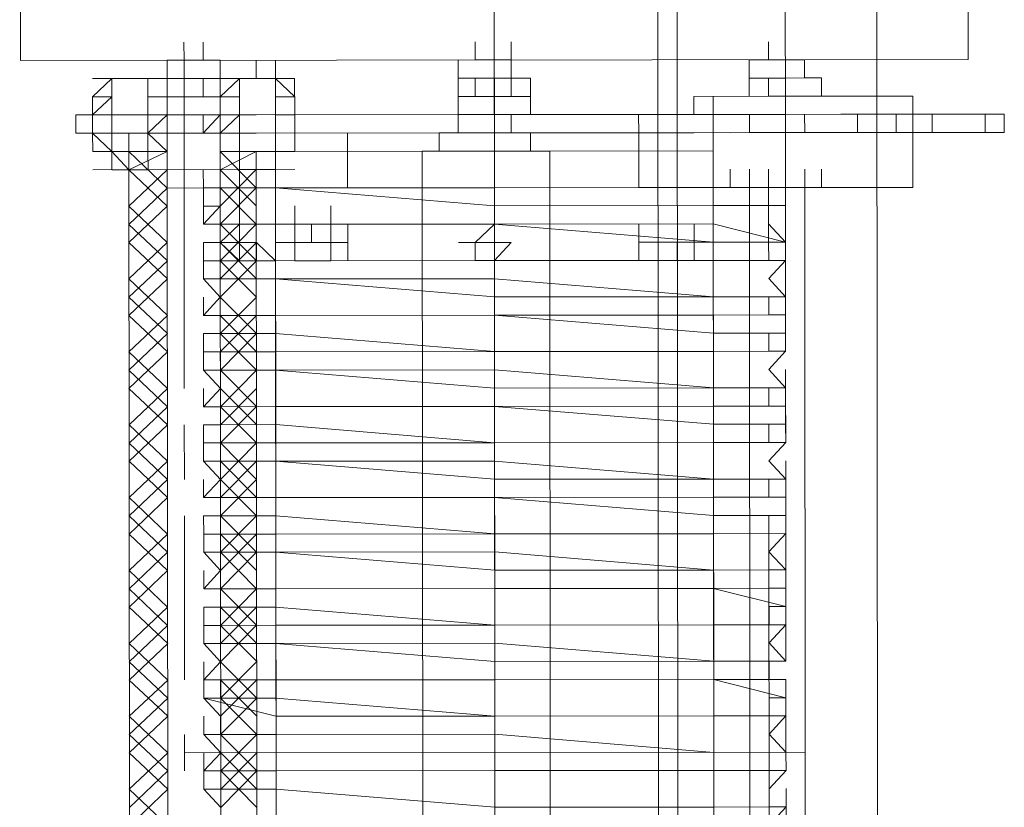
# Model space of a CAD drawing. Header units: inches. Extents: x -5850 to 5646, y 8947 to 13007.
# Tile 210 of 256: x -4228 to -4206, y 11317 to 11335. Entities that reach past the tile are written whole.
import ezdxf

# ---------------------------------------------------------------- set-up
doc = ezdxf.new("R2010")
doc.units = ezdxf.units.IN
doc.header["$MEASUREMENT"] = 0
doc.layers.add('at_Entity', color=7, linetype='Continuous')
doc.layers.add('at_Rect', color=7, linetype='Continuous')

msp = doc.modelspace()

# ---------------------------------------------------------------- linework, layer by layer
at = {"layer": 'at_Entity', "color": 7, "lineweight": 20}
for p, q in [((-4212.949, 10500.153), (-4213.751, 11398.174)), ((-4212.557, 10560.981), (-4213.305, 11398.174)), ((-4208.676, 11398.178), (-4207.875, 10500.158)), ((-4207.875, 10500.158), (-4208.676, 11398.178)), ((-4217.932, 11333.969), (-4217.932, 11334.387)), ((-4217.486, 11333.969), (-4217.486, 11334.387)), ((-4217.486, 11333.969), (-4217.486, 11334.387)), ((-4217.095, 11333.969), (-4217.096, 11334.388)), ((-4217.095, 11333.969), (-4217.096, 11334.388)), ((-4211.128, 11333.975), (-4211.129, 11334.393)), ((-4224.679, 11333.963), (-4225.069, 11333.962)), ((-4225.069, 11333.962), (-4223.843, 11333.963)), ((-4225.069, 11333.115), (-4225.069, 11333.962)), ((-4224.233, 11333.963), (-4224.679, 11333.963)), ((-4223.843, 11333.963), (-4223.842, 11333.54)), ((-4218.322, 11333.968), (-4217.486, 11333.969)), ((-4218.321, 11333.121), (-4218.322, 11333.968)), ((-4217.486, 11333.969), (-4217.932, 11333.969)), ((-4217.095, 11333.969), (-4217.486, 11333.969)), ((-4217.095, 11333.969), (-4217.486, 11333.969)), ((-4217.095, 11333.546), (-4217.095, 11333.969)), ((-4217.095, 11333.969), (-4217.095, 11333.546)), ((-4211.575, 11333.974), (-4211.128, 11333.975)), ((-4211.574, 11333.551), (-4211.575, 11333.974)), ((-4210.738, 11333.975), (-4211.128, 11333.975)), ((-4211.128, 11333.975), (-4210.292, 11333.975)), ((-4210.292, 11333.975), (-4210.292, 11333.552)), ((-4226.352, 11333.537), (-4226.797, 11333.113)), ((-4225.961, 11333.538), (-4226.352, 11333.537)), ((-4226.352, 11333.537), (-4225.961, 11333.538)), ((-4226.351, 11333.114), (-4226.352, 11333.537)), ((-4225.961, 11333.538), (-4225.069, 11333.538)), ((-4225.961, 11333.538), (-4225.515, 11333.538)), ((-4225.515, 11333.538), (-4225.515, 11333.114)), ((-4225.069, 11333.538), (-4223.842, 11333.54)), ((-4225.069, 11333.538), (-4225.069, 11333.115)), ((-4224.233, 11333.539), (-4224.232, 11333.115)), ((-4223.842, 11333.116), (-4223.842, 11333.54)), ((-4223.842, 11333.54), (-4223.006, 11333.54)), ((-4223.842, 11333.54), (-4223.842, 11333.116)), ((-4223.842, 11333.116), (-4223.842, 11333.54)), ((-4223.396, 11333.116), (-4223.396, 11333.54)), ((-4223.396, 11333.54), (-4223.006, 11333.54)), ((-4223.006, 11333.54), (-4222.114, 11333.541)), ((-4223.006, 11333.54), (-4222.56, 11333.541)), ((-4222.56, 11333.541), (-4222.559, 11333.117)), ((-4222.114, 11333.541), (-4222.113, 11332.699)), ((-4217.095, 11333.546), (-4218.322, 11333.544)), ((-4218.321, 11333.121), (-4218.322, 11333.544)), ((-4217.931, 11333.545), (-4217.931, 11333.121)), ((-4217.485, 11333.545), (-4217.485, 11333.121)), ((-4217.095, 11333.546), (-4217.094, 11333.122)), ((-4217.095, 11333.546), (-4216.649, 11333.546)), ((-4216.649, 11333.546), (-4216.648, 11333.122)), ((-4211.574, 11333.551), (-4211.574, 11333.127)), ((-4211.574, 11333.551), (-4211.128, 11333.551)), ((-4211.128, 11333.127), (-4211.128, 11333.551)), ((-4211.128, 11333.551), (-4210.738, 11333.551)), ((-4210.738, 11333.551), (-4211.128, 11333.551)), ((-4211.128, 11333.551), (-4211.128, 11333.127)), ((-4209.901, 11333.552), (-4210.738, 11333.551)), ((-4210.292, 11333.552), (-4209.901, 11333.552)), ((-4209.901, 11333.552), (-4209.901, 11333.128)), ((-4226.797, 11332.695), (-4226.351, 11333.114)), ((-4226.797, 11333.113), (-4226.797, 11332.271)), ((-4226.351, 11332.695), (-4226.351, 11333.114)), ((-4225.515, 11333.114), (-4225.069, 11333.115)), ((-4225.515, 11333.114), (-4225.069, 11333.115)), ((-4225.515, 11333.114), (-4225.514, 11332.696)), ((-4225.514, 11332.696), (-4225.515, 11333.114)), ((-4225.069, 11333.115), (-4223.842, 11333.116)), ((-4223.842, 11333.116), (-4223.396, 11333.116)), ((-4223.842, 11333.116), (-4223.842, 11332.698)), ((-4222.559, 11333.117), (-4222.113, 11333.117)), ((-4222.557, 11330.161), (-4222.559, 11333.117)), ((-4222.559, 11332.699), (-4222.559, 11333.117)), ((-4222.113, 11333.117), (-4222.112, 11332.275)), ((-4216.648, 11333.122), (-4218.321, 11333.121)), ((-4218.321, 11333.121), (-4218.321, 11332.702)), ((-4216.648, 11333.122), (-4216.648, 11332.704)), ((-4216.648, 11333.122), (-4216.648, 11332.704)), ((-4211.128, 11333.127), (-4212.856, 11333.126)), ((-4212.856, 11333.126), (-4212.856, 11332.707)), ((-4212.856, 11332.707), (-4212.856, 11333.126)), ((-4212.408, 11330.17), (-4212.41, 11333.126)), ((-4209.901, 11333.128), (-4211.128, 11333.127)), ((-4210.737, 11333.127), (-4211.128, 11333.127)), ((-4209.901, 11333.128), (-4210.737, 11333.127)), ((-4210.737, 11332.709), (-4210.737, 11333.127)), ((-4207.782, 11333.13), (-4209.901, 11333.128)), ((-4207.781, 11332.712), (-4207.782, 11333.13)), ((-4207.781, 11332.712), (-4207.782, 11333.13)), ((-4226.797, 11332.695), (-4227.187, 11332.695)), ((-4227.187, 11332.695), (-4227.187, 11332.271)), ((-4226.797, 11332.271), (-4226.797, 11332.695)), ((-4226.351, 11332.695), (-4226.797, 11332.695)), ((-4226.797, 11332.695), (-4226.797, 11332.271)), ((-4225.514, 11332.696), (-4226.351, 11332.695)), ((-4226.35, 11331.848), (-4226.351, 11332.695)), ((-4226.351, 11332.695), (-4226.35, 11331.848)), ((-4226.351, 11332.695), (-4226.351, 11332.271)), ((-4225.514, 11332.696), (-4223.842, 11332.698)), ((-4225.068, 11332.696), (-4225.514, 11332.696)), ((-4225.068, 11332.273), (-4225.068, 11332.696)), ((-4225.068, 11332.696), (-4225.068, 11332.273)), ((-4225.068, 11332.273), (-4225.068, 11332.696)), ((-4223.842, 11332.698), (-4224.232, 11332.697)), ((-4224.232, 11332.697), (-4224.232, 11332.273)), ((-4224.232, 11332.697), (-4224.232, 11332.273)), ((-4224.232, 11332.273), (-4224.232, 11332.697)), ((-4223.841, 11332.274), (-4223.842, 11332.698)), ((-4223.841, 11332.274), (-4223.842, 11332.698)), ((-4223.395, 11332.698), (-4223.842, 11332.698)), ((-4223.005, 11332.698), (-4223.395, 11332.698)), ((-4218.321, 11332.702), (-4223.005, 11332.698)), ((-4222.113, 11332.699), (-4222.559, 11332.699)), ((-4222.559, 11332.699), (-4222.558, 11331.851)), ((-4222.112, 11332.275), (-4222.113, 11332.699)), ((-4222.113, 11332.699), (-4222.112, 11332.275)), ((-4222.113, 11332.699), (-4222.112, 11332.275)), ((-4217.094, 11332.704), (-4218.321, 11332.702)), ((-4217.931, 11332.703), (-4218.321, 11332.702)), ((-4218.321, 11332.279), (-4218.321, 11332.702)), ((-4218.321, 11332.279), (-4218.321, 11332.702)), ((-4217.931, 11332.703), (-4217.094, 11332.704)), ((-4217.094, 11332.28), (-4217.094, 11332.704)), ((-4217.094, 11332.28), (-4217.094, 11332.704)), ((-4216.648, 11332.704), (-4217.094, 11332.704)), ((-4212.856, 11332.707), (-4216.648, 11332.704)), ((-4214.138, 11332.282), (-4214.139, 11332.706)), ((-4214.138, 11332.282), (-4214.139, 11332.706)), ((-4211.573, 11332.708), (-4212.856, 11332.707)), ((-4211.573, 11332.708), (-4210.737, 11332.709)), ((-4211.573, 11332.285), (-4211.573, 11332.708)), ((-4209.064, 11332.711), (-4210.737, 11332.709)), ((-4210.737, 11332.709), (-4209.454, 11332.71)), ((-4210.29, 11332.286), (-4210.291, 11332.71)), ((-4209.064, 11332.711), (-4209.454, 11332.71)), ((-4208.618, 11332.711), (-4209.064, 11332.711)), ((-4209.064, 11332.287), (-4209.064, 11332.711)), ((-4208.618, 11332.711), (-4208.172, 11332.712)), ((-4208.172, 11332.712), (-4208.171, 11332.288)), ((-4207.781, 11332.712), (-4208.172, 11332.712)), ((-4206.499, 11332.713), (-4207.781, 11332.712)), ((-4207.781, 11332.288), (-4207.781, 11332.712)), ((-4207.335, 11332.288), (-4207.335, 11332.712)), ((-4205.662, 11332.714), (-4206.499, 11332.713)), ((-4206.108, 11332.29), (-4206.109, 11332.713)), ((-4205.662, 11332.29), (-4205.662, 11332.714)), ((-4226.797, 11332.271), (-4227.187, 11332.271)), ((-4226.351, 11332.271), (-4226.797, 11332.271)), ((-4226.797, 11332.271), (-4226.796, 11331.847)), ((-4226.351, 11332.271), (-4226.797, 11332.271)), ((-4225.514, 11332.272), (-4226.351, 11332.271)), ((-4226.35, 11331.848), (-4226.351, 11332.271)), ((-4226.35, 11331.848), (-4226.351, 11332.271)), ((-4225.96, 11331.848), (-4225.96, 11332.272)), ((-4225.068, 11332.273), (-4225.514, 11332.272)), ((-4225.068, 11332.273), (-4225.514, 11332.272)), ((-4225.514, 11332.272), (-4225.068, 11332.273)), ((-4225.514, 11331.848), (-4225.514, 11332.272)), ((-4225.514, 11331.848), (-4225.514, 11332.272)), ((-4225.514, 11331.848), (-4225.514, 11332.272)), ((-4225.068, 11332.273), (-4224.232, 11332.273)), ((-4225.068, 11332.273), (-4225.067, 11331.001)), ((-4225.068, 11332.273), (-4225.068, 11331.849)), ((-4224.232, 11332.273), (-4223.841, 11332.274)), ((-4223.395, 11332.274), (-4223.841, 11332.274)), ((-4223.841, 11331.85), (-4223.841, 11332.274)), ((-4223.395, 11332.274), (-4223.841, 11332.274)), ((-4223.841, 11332.274), (-4223.84, 11331.002)), ((-4223.841, 11331.85), (-4223.841, 11332.274)), ((-4223.841, 11331.85), (-4223.841, 11332.274)), ((-4223.395, 11331.85), (-4223.395, 11332.274)), ((-4223.005, 11332.274), (-4223.395, 11332.274)), ((-4217.93, 11332.279), (-4223.005, 11332.274)), ((-4222.558, 11331.851), (-4222.559, 11332.275)), ((-4222.112, 11332.275), (-4222.112, 11331.851)), ((-4222.112, 11332.275), (-4222.112, 11331.851)), ((-4222.112, 11331.851), (-4222.112, 11332.275)), ((-4220.886, 11332.276), (-4218.321, 11332.279)), ((-4218.767, 11332.278), (-4220.886, 11332.276)), ((-4220.886, 11332.276), (-4220.885, 11331.005)), ((-4218.767, 11332.278), (-4216.648, 11332.28)), ((-4218.767, 11332.278), (-4218.766, 11331.854)), ((-4217.094, 11332.28), (-4217.93, 11332.279)), ((-4212.856, 11332.284), (-4217.094, 11332.28)), ((-4214.138, 11332.282), (-4217.094, 11332.28)), ((-4216.648, 11332.28), (-4217.094, 11332.28)), ((-4216.648, 11332.28), (-4214.138, 11332.282)), ((-4216.647, 11331.856), (-4216.648, 11332.28)), ((-4207.781, 11332.288), (-4214.138, 11332.282)), ((-4214.138, 11332.282), (-4212.856, 11332.284)), ((-4214.137, 11331.011), (-4214.138, 11332.282)), ((-4207.781, 11332.288), (-4212.856, 11332.284)), ((-4211.573, 11332.285), (-4212.856, 11332.284)), ((-4212.019, 11332.284), (-4209.9, 11332.286)), ((-4212.019, 11332.284), (-4209.9, 11332.286)), ((-4211.573, 11332.285), (-4210.737, 11332.285)), ((-4209.454, 11332.287), (-4210.737, 11332.285)), ((-4210.737, 11332.285), (-4209.064, 11332.287)), ((-4209.064, 11332.287), (-4209.454, 11332.287)), ((-4208.618, 11332.287), (-4209.064, 11332.287)), ((-4208.171, 11332.288), (-4208.618, 11332.287)), ((-4207.781, 11332.288), (-4208.171, 11332.288)), ((-4206.499, 11332.289), (-4207.781, 11332.288)), ((-4207.78, 11331.017), (-4207.781, 11332.288)), ((-4205.662, 11332.29), (-4206.499, 11332.289)), ((-4226.796, 11331.847), (-4226.35, 11331.848)), ((-4225.96, 11331.848), (-4226.35, 11331.848)), ((-4226.35, 11331.424), (-4226.35, 11331.848)), ((-4225.068, 11331.849), (-4225.96, 11331.848)), ((-4225.935, 11303.972), (-4225.96, 11331.848)), ((-4225.067, 11331.001), (-4225.068, 11331.849)), ((-4225.067, 11331.001), (-4225.068, 11331.849)), ((-4223.841, 11331.85), (-4223.84, 11331.002)), ((-4223.841, 11331.85), (-4223.395, 11331.85)), ((-4223.841, 11331.85), (-4223.84, 11331.002)), ((-4223.395, 11331.85), (-4223.004, 11331.851)), ((-4222.558, 11331.851), (-4223.004, 11331.851)), ((-4222.979, 11303.974), (-4223.004, 11331.851)), ((-4222.558, 11331.851), (-4217.484, 11331.856)), ((-4222.112, 11331.851), (-4222.558, 11331.851)), ((-4222.558, 11331.851), (-4222.558, 11331.427)), ((-4222.533, 11303.975), (-4222.558, 11331.851)), ((-4222.557, 11331.003), (-4222.558, 11331.851)), ((-4219.132, 11303.978), (-4219.157, 11331.854)), ((-4219.157, 11331.854), (-4218.766, 11331.854)), ((-4218.766, 11331.854), (-4218.32, 11331.855)), ((-4218.32, 11331.855), (-4216.647, 11331.856)), ((-4217.484, 11331.856), (-4217.093, 11331.856)), ((-4212.409, 11331.86), (-4217.093, 11331.856)), ((-4216.647, 11331.856), (-4216.201, 11331.857)), ((-4216.201, 11331.857), (-4216.176, 11303.98)), ((-4212.409, 11331.86), (-4212.408, 11331.013)), ((-4212.384, 11303.984), (-4212.409, 11331.86)), ((-4225.959, 11331.424), (-4226.35, 11331.424)), ((-4225.067, 11331.001), (-4225.067, 11331.425)), ((-4225.067, 11331.001), (-4225.067, 11331.425)), ((-4225.067, 11331.001), (-4225.067, 11331.425)), ((-4225.067, 11331.001), (-4225.067, 11331.425)), ((-4225.067, 11331.001), (-4225.067, 11331.425)), ((-4225.067, 11331.001), (-4225.067, 11331.425)), ((-4224.23, 11331.002), (-4224.231, 11331.426)), ((-4224.23, 11331.002), (-4224.231, 11331.426)), ((-4223.84, 11331.002), (-4223.84, 11331.426)), ((-4223.84, 11331.002), (-4223.84, 11331.426)), ((-4223.84, 11331.002), (-4223.84, 11331.426)), ((-4223.84, 11331.002), (-4223.84, 11331.426)), ((-4223.84, 11331.002), (-4223.84, 11331.426)), ((-4223.84, 11331.002), (-4223.84, 11331.426)), ((-4223.394, 11331.003), (-4223.394, 11331.427)), ((-4223.394, 11331.003), (-4223.394, 11331.427)), ((-4223.394, 11331.003), (-4223.394, 11331.427)), ((-4222.558, 11331.427), (-4223.004, 11331.427)), ((-4223.004, 11331.003), (-4223.004, 11331.427)), ((-4223.004, 11331.003), (-4223.004, 11331.427)), ((-4223.004, 11331.003), (-4223.004, 11331.427)), ((-4222.557, 11331.003), (-4222.558, 11331.427)), ((-4214.137, 11331.011), (-4214.137, 11331.435)), ((-4214.137, 11331.011), (-4214.137, 11331.435)), ((-4212.408, 11331.013), (-4212.409, 11331.436)), ((-4212.018, 11331.013), (-4212.018, 11331.437)), ((-4211.572, 11331.013), (-4211.572, 11331.437)), ((-4211.572, 11331.013), (-4211.572, 11331.437)), ((-4210.289, 11331.014), (-4210.29, 11331.438)), ((-4210.289, 11331.014), (-4210.29, 11331.438)), ((-4209.899, 11331.015), (-4209.899, 11331.439)), ((-4207.78, 11331.017), (-4207.78, 11331.44)), ((-4225.067, 11331.001), (-4223.84, 11331.002)), ((-4223.84, 11331.002), (-4225.067, 11331.001)), ((-4225.044, 11305.238), (-4225.067, 11331.001)), ((-4225.044, 11305.238), (-4225.067, 11331.001)), ((-4223.394, 11331.003), (-4224.23, 11331.002)), ((-4223.394, 11331.003), (-4224.23, 11331.002)), ((-4223.394, 11331.003), (-4224.23, 11331.002)), ((-4224.23, 11331.002), (-4224.23, 11330.584)), ((-4223.84, 11331.002), (-4223.817, 11305.239)), ((-4223.84, 11331.002), (-4223.817, 11305.239)), ((-4223.394, 11331.003), (-4223.393, 11330.161)), ((-4223.393, 11330.161), (-4223.394, 11331.003)), ((-4223.394, 11331.003), (-4223.004, 11331.003)), ((-4223.394, 11331.003), (-4223.004, 11331.003)), ((-4223.394, 11331.003), (-4223.004, 11331.003)), ((-4223.004, 11331.003), (-4222.557, 11331.003)), ((-4222.557, 11331.003), (-4223.004, 11331.003)), ((-4223.004, 11331.003), (-4223.003, 11330.161)), ((-4223.004, 11331.003), (-4223.003, 11330.161)), ((-4222.557, 11331.003), (-4223.004, 11331.003)), ((-4217.483, 11331.008), (-4222.557, 11331.003)), ((-4222.557, 11331.003), (-4217.483, 11330.59)), ((-4222.557, 11331.003), (-4217.483, 11330.59)), ((-4220.885, 11331.005), (-4219.156, 11331.006)), ((-4219.156, 11331.006), (-4220.885, 11331.005)), ((-4212.408, 11331.013), (-4217.483, 11331.008)), ((-4214.137, 11331.011), (-4216.2, 11331.009)), ((-4216.2, 11331.009), (-4214.137, 11331.011)), ((-4207.78, 11331.017), (-4214.137, 11331.011)), ((-4214.137, 11331.011), (-4212.018, 11331.013)), ((-4211.126, 11331.014), (-4212.408, 11331.013)), ((-4212.018, 11331.013), (-4210.735, 11331.014)), ((-4211.572, 11331.013), (-4212.018, 11331.013)), ((-4211.572, 11331.013), (-4212.018, 11331.013)), ((-4211.572, 11331.013), (-4209.899, 11331.015)), ((-4211.572, 11331.013), (-4210.289, 11331.014)), ((-4211.548, 11303.984), (-4211.572, 11331.013)), ((-4211.125, 11330.595), (-4211.126, 11331.014)), ((-4210.735, 11331.014), (-4207.78, 11331.017)), ((-4210.735, 11330.596), (-4210.735, 11331.014)), ((-4209.899, 11331.015), (-4210.289, 11331.014)), ((-4210.289, 11331.014), (-4210.266, 11305.251)), ((-4224.23, 11330.16), (-4224.23, 11330.584)), ((-4224.23, 11330.584), (-4223.84, 11330.584)), ((-4223.84, 11330.584), (-4224.23, 11330.16)), ((-4223.393, 11330.161), (-4223.394, 11330.584)), ((-4223.393, 11330.161), (-4223.394, 11330.584)), ((-4223.393, 11330.161), (-4223.394, 11330.584)), ((-4223.393, 11330.161), (-4223.394, 11330.584)), ((-4223.003, 11330.161), (-4223.003, 11330.585)), ((-4223.003, 11330.161), (-4223.003, 11330.585)), ((-4223.003, 11330.161), (-4223.003, 11330.585)), ((-4223.003, 11330.161), (-4223.003, 11330.585)), ((-4222.111, 11330.162), (-4222.111, 11330.586)), ((-4221.274, 11330.163), (-4221.275, 11330.586)), ((-4217.483, 11330.59), (-4212.408, 11330.594)), ((-4212.408, 11330.594), (-4217.483, 11330.59)), ((-4212.408, 11330.594), (-4210.735, 11330.596)), ((-4210.735, 11330.596), (-4212.408, 11330.594)), ((-4210.735, 11330.596), (-4211.125, 11330.595)), ((-4211.125, 11330.595), (-4210.735, 11330.596)), ((-4211.125, 11330.172), (-4211.125, 11330.595)), ((-4223.393, 11330.161), (-4224.23, 11330.16)), ((-4224.23, 11330.16), (-4223.393, 11330.161)), ((-4224.23, 11330.16), (-4223.839, 11330.16)), ((-4223.839, 11329.736), (-4223.393, 11330.161)), ((-4223.839, 11330.16), (-4223.839, 11329.736)), ((-4223.003, 11330.161), (-4223.393, 11330.161)), ((-4223.393, 11330.161), (-4223.003, 11330.161)), ((-4223.003, 11330.161), (-4222.557, 11330.161)), ((-4222.557, 11330.161), (-4223.003, 11330.161)), ((-4223.003, 11330.161), (-4223.002, 11329.313)), ((-4222.557, 11330.161), (-4217.482, 11330.166)), ((-4222.557, 11330.161), (-4217.482, 11330.166)), ((-4221.274, 11330.163), (-4222.111, 11330.162)), ((-4222.111, 11330.162), (-4221.274, 11330.163)), ((-4222.11, 11329.738), (-4222.111, 11330.162)), ((-4222.111, 11330.162), (-4222.11, 11329.738)), ((-4222.11, 11329.738), (-4222.111, 11330.162)), ((-4222.11, 11329.738), (-4222.111, 11330.162)), ((-4222.11, 11329.738), (-4222.111, 11330.162)), ((-4221.274, 11329.739), (-4221.274, 11330.163)), ((-4221.274, 11330.163), (-4221.273, 11329.315)), ((-4221.274, 11329.739), (-4221.274, 11330.163)), ((-4221.274, 11329.739), (-4221.274, 11330.163)), ((-4221.274, 11329.739), (-4221.274, 11330.163)), ((-4221.274, 11330.163), (-4221.274, 11329.739)), ((-4221.274, 11329.739), (-4221.274, 11330.163)), ((-4220.884, 11330.163), (-4220.883, 11329.315)), ((-4220.884, 11330.163), (-4220.883, 11329.739)), ((-4217.928, 11329.742), (-4217.482, 11330.166)), ((-4212.408, 11330.17), (-4217.482, 11330.166)), ((-4217.482, 11330.166), (-4212.407, 11329.747)), ((-4217.482, 11330.166), (-4217.482, 11329.742)), ((-4214.136, 11329.745), (-4214.136, 11330.169)), ((-4214.136, 11329.745), (-4214.136, 11330.169)), ((-4214.136, 11329.745), (-4214.136, 11330.169)), ((-4214.136, 11329.745), (-4214.136, 11330.169)), ((-4213.69, 11329.746), (-4213.69, 11330.169)), ((-4212.853, 11329.746), (-4212.854, 11330.17)), ((-4212.408, 11330.17), (-4210.734, 11329.748)), ((-4210.734, 11329.748), (-4211.125, 11330.172)), ((-4210.734, 11329.748), (-4210.735, 11330.172)), ((-4224.229, 11329.736), (-4223.393, 11329.737)), ((-4224.229, 11329.736), (-4224.229, 11329.312)), ((-4223.839, 11329.736), (-4224.229, 11329.736)), ((-4223.392, 11329.313), (-4223.839, 11329.736)), ((-4223.002, 11329.737), (-4222.556, 11329.314)), ((-4221.274, 11329.739), (-4222.11, 11329.738)), ((-4222.11, 11329.738), (-4221.72, 11329.738)), ((-4221.72, 11329.738), (-4222.11, 11329.738)), ((-4217.928, 11329.318), (-4217.928, 11329.742)), ((-4217.482, 11329.742), (-4217.091, 11329.742)), ((-4217.091, 11329.742), (-4217.481, 11329.318)), ((-4212.853, 11329.746), (-4214.136, 11329.745)), ((-4212.853, 11329.746), (-4214.136, 11329.745)), ((-4214.136, 11329.321), (-4214.136, 11329.745)), ((-4214.136, 11329.745), (-4214.136, 11329.321)), ((-4214.136, 11329.321), (-4214.136, 11329.745)), ((-4214.136, 11329.745), (-4214.136, 11329.321)), ((-4213.69, 11329.746), (-4213.689, 11329.322)), ((-4213.69, 11329.746), (-4213.689, 11329.322)), ((-4212.853, 11329.746), (-4213.244, 11329.746)), ((-4213.244, 11329.746), (-4213.243, 11329.322)), ((-4212.853, 11329.322), (-4212.853, 11329.746)), ((-4212.853, 11329.322), (-4212.853, 11329.746)), ((-4210.734, 11329.748), (-4212.407, 11329.747)), ((-4211.124, 11329.324), (-4211.125, 11329.748)), ((-4211.125, 11329.748), (-4210.734, 11329.748)), ((-4210.734, 11329.324), (-4210.734, 11329.748)), ((-4222.556, 11329.314), (-4224.229, 11329.312)), ((-4224.229, 11329.312), (-4223.839, 11329.313)), ((-4224.229, 11328.894), (-4224.229, 11329.312)), ((-4223.839, 11329.313), (-4223.838, 11328.894)), ((-4223.002, 11329.313), (-4223.392, 11329.313)), ((-4222.556, 11329.314), (-4217.481, 11329.318)), ((-4222.556, 11329.314), (-4217.481, 11329.318)), ((-4221.273, 11329.315), (-4222.11, 11329.314)), ((-4217.481, 11329.318), (-4217.928, 11329.318)), ((-4217.481, 11329.318), (-4212.407, 11329.323)), ((-4212.407, 11329.323), (-4217.481, 11329.318)), ((-4212.853, 11329.322), (-4214.136, 11329.321)), ((-4212.853, 11329.322), (-4214.136, 11329.321)), ((-4213.243, 11329.322), (-4212.853, 11329.322)), ((-4212.407, 11329.323), (-4210.734, 11329.324)), ((-4210.734, 11329.324), (-4212.407, 11329.323)), ((-4210.734, 11329.324), (-4211.124, 11329.324)), ((-4211.124, 11328.906), (-4210.734, 11329.324)), ((-4224.229, 11328.894), (-4222.556, 11328.896)), ((-4222.556, 11328.896), (-4224.229, 11328.894)), ((-4223.838, 11328.894), (-4224.229, 11328.894)), ((-4224.229, 11328.894), (-4223.838, 11328.471)), ((-4217.481, 11328.9), (-4222.556, 11328.896)), ((-4222.556, 11328.896), (-4217.481, 11328.476)), ((-4217.481, 11328.9), (-4212.406, 11328.481)), ((-4210.733, 11328.482), (-4211.124, 11328.906)), ((-4210.733, 11328.482), (-4210.734, 11328.906)), ((-4223.838, 11328.471), (-4224.228, 11328.046)), ((-4224.228, 11328.046), (-4224.228, 11328.47)), ((-4212.406, 11328.481), (-4217.481, 11328.476)), ((-4212.406, 11328.481), (-4210.733, 11328.482)), ((-4210.733, 11328.482), (-4212.406, 11328.481)), ((-4211.123, 11328.058), (-4211.124, 11328.482)), ((-4211.124, 11328.482), (-4210.733, 11328.482)), ((-4224.228, 11328.046), (-4222.555, 11328.048)), ((-4222.555, 11328.048), (-4224.228, 11328.046)), ((-4224.228, 11328.046), (-4223.837, 11328.047)), ((-4223.837, 11328.047), (-4223.837, 11327.629)), ((-4222.555, 11328.048), (-4217.48, 11328.052)), ((-4217.48, 11328.052), (-4222.555, 11328.048)), ((-4221.87, 10560.973), (-4222.555, 11328.048)), ((-4212.406, 11328.057), (-4217.48, 11328.052)), ((-4217.48, 11328.052), (-4212.405, 11327.639)), ((-4212.406, 11328.057), (-4210.733, 11328.058)), ((-4211.666, 10500.154), (-4212.406, 11328.057)), ((-4210.733, 11328.058), (-4211.123, 11328.058)), ((-4210.732, 11327.64), (-4210.733, 11328.058)), ((-4224.227, 11327.628), (-4222.554, 11327.63)), ((-4223.837, 11327.629), (-4224.227, 11327.628)), ((-4224.227, 11327.628), (-4224.227, 11327.204)), ((-4222.554, 11327.63), (-4217.48, 11327.21)), ((-4212.405, 11327.639), (-4210.732, 11327.64)), ((-4211.122, 11327.216), (-4211.123, 11327.64)), ((-4211.123, 11327.64), (-4210.732, 11327.64)), ((-4210.732, 11327.216), (-4210.732, 11327.64)), ((-4222.554, 11327.206), (-4217.48, 11327.21)), ((-4217.48, 11327.21), (-4212.405, 11327.215)), ((-4212.405, 11327.215), (-4217.48, 11327.21)), ((-4212.405, 11327.215), (-4210.732, 11327.216)), ((-4210.732, 11327.216), (-4212.405, 11327.215)), ((-4210.732, 11327.216), (-4211.122, 11327.216)), ((-4211.122, 11326.792), (-4210.732, 11327.216)), ((-4224.227, 11327.204), (-4222.554, 11327.206)), ((-4224.227, 11327.204), (-4223.837, 11327.205)), ((-4224.227, 11326.781), (-4224.227, 11327.204)), ((-4223.837, 11327.205), (-4223.836, 11326.781)), ((-4224.227, 11326.781), (-4222.554, 11326.782)), ((-4222.554, 11326.782), (-4224.227, 11326.781)), ((-4223.836, 11326.781), (-4224.227, 11326.781)), ((-4224.227, 11326.781), (-4223.836, 11326.357)), ((-4217.479, 11326.787), (-4222.554, 11326.782)), ((-4222.554, 11326.782), (-4217.479, 11326.363)), ((-4217.479, 11326.787), (-4212.404, 11326.367)), ((-4210.731, 11326.369), (-4211.122, 11326.792)), ((-4210.731, 11326.369), (-4210.732, 11326.793)), ((-4224.226, 11325.933), (-4224.226, 11326.357)), ((-4223.836, 11326.357), (-4224.226, 11325.933)), ((-4212.404, 11326.367), (-4217.479, 11326.363)), ((-4212.404, 11326.367), (-4210.731, 11326.369)), ((-4210.731, 11326.369), (-4212.404, 11326.367)), ((-4211.122, 11326.368), (-4210.731, 11326.369)), ((-4211.121, 11325.945), (-4211.122, 11326.368)), ((-4224.226, 11325.933), (-4222.553, 11325.934)), ((-4222.553, 11325.934), (-4224.226, 11325.933)), ((-4224.226, 11325.933), (-4223.836, 11325.933)), ((-4223.836, 11325.933), (-4223.835, 11325.515)), ((-4222.553, 11325.934), (-4217.478, 11325.939)), ((-4222.553, 11325.934), (-4217.478, 11325.939)), ((-4212.404, 11325.944), (-4217.478, 11325.939)), ((-4217.478, 11325.939), (-4212.403, 11325.525)), ((-4212.404, 11325.944), (-4210.731, 11325.945)), ((-4210.731, 11325.945), (-4211.121, 11325.945)), ((-4210.731, 11325.527), (-4210.731, 11325.945)), ((-4224.225, 11325.515), (-4222.553, 11325.516)), ((-4224.225, 11325.515), (-4224.225, 11325.091)), ((-4223.835, 11325.515), (-4224.225, 11325.515)), ((-4222.553, 11325.516), (-4217.478, 11325.097)), ((-4212.403, 11325.525), (-4210.731, 11325.527)), ((-4211.121, 11325.526), (-4210.731, 11325.527)), ((-4211.121, 11325.103), (-4211.121, 11325.526)), ((-4210.73, 11325.103), (-4210.731, 11325.527)), ((-4224.225, 11325.091), (-4222.552, 11325.092)), ((-4224.225, 11324.667), (-4224.225, 11325.091)), ((-4224.225, 11325.091), (-4223.835, 11325.091)), ((-4223.835, 11325.091), (-4223.834, 11324.667)), ((-4217.478, 11325.097), (-4222.552, 11325.092)), ((-4217.478, 11325.097), (-4212.403, 11325.102)), ((-4212.403, 11325.102), (-4217.478, 11325.097)), ((-4212.403, 11325.102), (-4210.73, 11325.103)), ((-4210.73, 11325.103), (-4212.403, 11325.102)), ((-4210.73, 11325.103), (-4211.121, 11325.103)), ((-4211.12, 11324.679), (-4210.73, 11325.103)), ((-4224.225, 11324.667), (-4222.552, 11324.669)), ((-4222.552, 11324.669), (-4224.225, 11324.667)), ((-4223.834, 11324.667), (-4224.225, 11324.667)), ((-4224.225, 11324.667), (-4223.834, 11324.244)), ((-4222.552, 11324.669), (-4217.477, 11324.673)), ((-4222.552, 11324.669), (-4217.477, 11324.249)), ((-4217.477, 11324.673), (-4212.402, 11324.254)), ((-4210.729, 11324.255), (-4211.12, 11324.679)), ((-4210.729, 11324.255), (-4210.73, 11324.679)), ((-4223.834, 11324.244), (-4224.224, 11323.825)), ((-4224.224, 11323.825), (-4224.224, 11324.243)), ((-4212.402, 11324.254), (-4217.477, 11324.249)), ((-4212.402, 11324.254), (-4210.729, 11324.255)), ((-4210.729, 11324.255), (-4212.402, 11324.254)), ((-4211.119, 11323.837), (-4211.12, 11324.255)), ((-4211.12, 11324.255), (-4210.729, 11324.255)), ((-4224.224, 11323.825), (-4222.551, 11323.827)), ((-4222.551, 11323.827), (-4224.224, 11323.825)), ((-4224.224, 11323.825), (-4223.834, 11323.825)), ((-4223.834, 11323.825), (-4223.833, 11323.402)), ((-4222.551, 11323.827), (-4217.477, 11323.831)), ((-4222.551, 11323.827), (-4217.477, 11323.831)), ((-4212.402, 11323.836), (-4217.477, 11323.831)), ((-4217.477, 11323.831), (-4212.402, 11323.412)), ((-4212.402, 11323.836), (-4210.729, 11323.837)), ((-4210.729, 11323.837), (-4211.119, 11323.837)), ((-4210.729, 11323.413), (-4210.729, 11323.837)), ((-4224.224, 11323.401), (-4222.551, 11323.403)), ((-4223.833, 11323.402), (-4224.224, 11323.401)), ((-4224.224, 11323.401), (-4224.223, 11322.977)), ((-4222.551, 11323.403), (-4217.476, 11322.984)), ((-4212.402, 11323.412), (-4210.729, 11323.413)), ((-4211.119, 11322.989), (-4211.119, 11323.413)), ((-4211.119, 11323.413), (-4210.729, 11323.413)), ((-4210.728, 11322.99), (-4210.729, 11323.413)), ((-4224.223, 11322.977), (-4222.55, 11322.979)), ((-4224.223, 11322.977), (-4223.833, 11322.978)), ((-4224.223, 11322.559), (-4224.223, 11322.977)), ((-4223.833, 11322.978), (-4223.832, 11322.56)), ((-4222.55, 11322.979), (-4217.476, 11322.984)), ((-4217.476, 11322.984), (-4212.401, 11322.988)), ((-4212.401, 11322.988), (-4217.476, 11322.984)), ((-4212.401, 11322.988), (-4210.728, 11322.99)), ((-4210.728, 11322.99), (-4212.401, 11322.988)), ((-4210.728, 11322.99), (-4211.119, 11322.989)), ((-4211.118, 11322.571), (-4210.728, 11322.99)), ((-4224.223, 11322.559), (-4222.55, 11322.561)), ((-4222.55, 11322.561), (-4224.223, 11322.559)), ((-4223.832, 11322.56), (-4224.223, 11322.559)), ((-4224.223, 11322.559), (-4223.832, 11322.136)), ((-4217.475, 11322.565), (-4222.55, 11322.561)), ((-4222.55, 11322.561), (-4217.475, 11322.141)), ((-4217.475, 11322.565), (-4212.4, 11322.146)), ((-4210.728, 11322.147), (-4211.118, 11322.571)), ((-4210.728, 11322.147), (-4210.728, 11322.571)), ((-4223.832, 11322.136), (-4224.222, 11321.712)), ((-4224.222, 11321.712), (-4224.222, 11322.135)), ((-4212.4, 11322.146), (-4217.475, 11322.141)), ((-4212.4, 11322.146), (-4210.728, 11322.147)), ((-4210.728, 11322.147), (-4212.4, 11322.146)), ((-4211.118, 11321.723), (-4211.118, 11322.147)), ((-4211.118, 11322.147), (-4210.728, 11322.147)), ((-4224.222, 11321.712), (-4222.549, 11321.713)), ((-4222.549, 11321.713), (-4224.222, 11321.712)), ((-4224.222, 11321.712), (-4223.832, 11321.712)), ((-4223.832, 11321.712), (-4223.831, 11321.288)), ((-4222.549, 11321.713), (-4217.475, 11321.718)), ((-4217.475, 11321.718), (-4222.549, 11321.713)), ((-4217.475, 11321.718), (-4212.4, 11321.722)), ((-4212.4, 11321.722), (-4217.475, 11321.718)), ((-4210.727, 11321.724), (-4212.4, 11321.722)), ((-4212.4, 11321.722), (-4210.727, 11321.3)), ((-4210.727, 11321.724), (-4211.118, 11321.723)), ((-4210.727, 11321.3), (-4210.727, 11321.724)), ((-4224.222, 11321.288), (-4222.549, 11321.289)), ((-4224.222, 11321.288), (-4224.221, 11320.864)), ((-4223.831, 11321.288), (-4224.222, 11321.288)), ((-4222.549, 11321.289), (-4217.474, 11320.87)), ((-4211.117, 11320.876), (-4211.117, 11321.3)), ((-4211.117, 11321.3), (-4210.727, 11321.3)), ((-4210.726, 11320.876), (-4210.727, 11321.3)), ((-4224.221, 11320.864), (-4222.548, 11320.866)), ((-4224.221, 11320.446), (-4224.221, 11320.864)), ((-4224.221, 11320.864), (-4223.831, 11320.864)), ((-4223.831, 11320.864), (-4223.831, 11320.446)), ((-4222.548, 11320.866), (-4217.474, 11320.87)), ((-4217.474, 11320.87), (-4212.399, 11320.875)), ((-4212.399, 11320.875), (-4217.474, 11320.87)), ((-4212.399, 11320.875), (-4210.726, 11320.876)), ((-4210.726, 11320.876), (-4212.399, 11320.875)), ((-4210.726, 11320.876), (-4211.117, 11320.876)), ((-4211.116, 11320.457), (-4210.726, 11320.876)), ((-4224.221, 11320.446), (-4222.548, 11320.447)), ((-4222.548, 11320.447), (-4224.221, 11320.446)), ((-4223.831, 11320.446), (-4224.221, 11320.446)), ((-4224.221, 11320.446), (-4223.83, 11320.022)), ((-4217.473, 11320.452), (-4222.548, 11320.447)), ((-4222.548, 11320.447), (-4217.473, 11320.028)), ((-4217.473, 11320.452), (-4212.399, 11320.033)), ((-4210.726, 11320.034), (-4211.116, 11320.457)), ((-4210.726, 11320.034), (-4210.726, 11320.458)), ((-4224.22, 11319.598), (-4224.221, 11320.022)), ((-4223.83, 11320.022), (-4224.22, 11319.598)), ((-4212.399, 11320.033), (-4217.473, 11320.028)), ((-4212.399, 11320.033), (-4210.726, 11320.034)), ((-4210.726, 11320.034), (-4212.399, 11320.033)), ((-4211.116, 11319.61), (-4211.116, 11320.034)), ((-4211.116, 11320.034), (-4210.726, 11320.034)), ((-4224.22, 11319.598), (-4222.547, 11319.6)), ((-4222.547, 11319.6), (-4224.22, 11319.598)), ((-4224.22, 11319.598), (-4223.83, 11319.599)), ((-4224.22, 11319.174), (-4224.22, 11319.598)), ((-4223.83, 11319.599), (-4223.829, 11319.175)), ((-4222.547, 11319.6), (-4217.473, 11319.604)), ((-4217.473, 11319.604), (-4222.547, 11319.6)), ((-4217.473, 11319.604), (-4212.398, 11319.609)), ((-4212.398, 11319.609), (-4217.473, 11319.604)), ((-4210.725, 11319.61), (-4212.398, 11319.609)), ((-4212.398, 11319.609), (-4210.725, 11319.186)), ((-4210.725, 11319.61), (-4211.116, 11319.61)), ((-4210.725, 11319.186), (-4210.725, 11319.61)), ((-4222.547, 11319.176), (-4224.22, 11319.174)), ((-4223.829, 11319.175), (-4224.22, 11319.174)), ((-4224.22, 11319.174), (-4222.547, 11318.758)), ((-4224.22, 11319.174), (-4223.829, 11318.756)), ((-4222.547, 11319.176), (-4217.472, 11318.762)), ((-4211.115, 11318.768), (-4211.115, 11319.186)), ((-4211.115, 11319.186), (-4210.725, 11319.186)), ((-4210.725, 11318.768), (-4210.725, 11319.186)), ((-4217.472, 11318.762), (-4222.547, 11318.758)), ((-4217.472, 11318.762), (-4212.397, 11318.767)), ((-4212.397, 11318.767), (-4217.472, 11318.762)), ((-4212.397, 11318.767), (-4210.725, 11318.768)), ((-4210.725, 11318.768), (-4212.397, 11318.767)), ((-4210.725, 11318.768), (-4211.115, 11318.768)), ((-4211.114, 11318.344), (-4210.725, 11318.768)), ((-4224.219, 11318.332), (-4224.219, 11318.756)), ((-4223.829, 11318.756), (-4223.829, 11318.333)), ((-4224.219, 11318.332), (-4222.546, 11318.334)), ((-4222.546, 11318.334), (-4224.219, 11318.332)), ((-4223.829, 11318.333), (-4224.219, 11318.332)), ((-4224.219, 11318.332), (-4223.828, 11317.909)), ((-4222.546, 11318.334), (-4217.472, 11318.338)), ((-4217.472, 11318.338), (-4222.546, 11318.334)), ((-4217.472, 11318.338), (-4212.397, 11317.919)), ((-4212.397, 11317.919), (-4217.472, 11318.338)), ((-4210.724, 11317.921), (-4211.114, 11318.344)), ((-4210.724, 11317.921), (-4210.724, 11318.344)), ((-4224.218, 11317.49), (-4224.219, 11317.909)), ((-4223.828, 11317.909), (-4224.218, 11317.49)), ((-4212.397, 11317.919), (-4210.724, 11317.921)), ((-4210.724, 11317.921), (-4212.397, 11317.919)), ((-4211.114, 11317.92), (-4210.724, 11317.921)), ((-4211.114, 11317.502), (-4211.114, 11317.92)), ((-4210.723, 11317.502), (-4210.724, 11317.921)), ((-4224.218, 11317.49), (-4222.545, 11317.492)), ((-4222.545, 11317.492), (-4224.218, 11317.49)), ((-4224.218, 11317.49), (-4223.828, 11317.491)), ((-4224.218, 11317.066), (-4224.218, 11317.49)), ((-4223.828, 11317.491), (-4223.828, 11317.067)), ((-4222.545, 11317.492), (-4217.471, 11317.496)), ((-4222.545, 11317.492), (-4217.471, 11317.496)), ((-4217.471, 11317.496), (-4212.396, 11317.501)), ((-4212.396, 11317.501), (-4217.471, 11317.496)), ((-4212.396, 11317.501), (-4210.723, 11317.502)), ((-4210.723, 11317.502), (-4212.396, 11317.501)), ((-4210.723, 11317.502), (-4211.114, 11317.502)), ((-4211.113, 11317.078), (-4210.723, 11317.502)), ((-4222.545, 11317.068), (-4224.218, 11317.066)), ((-4224.218, 11317.066), (-4222.545, 11317.068)), ((-4223.828, 11317.067), (-4224.218, 11317.066)), ((-4224.218, 11317.066), (-4223.827, 11316.643)), ((-4217.47, 11316.649), (-4222.545, 11317.068)), ((-4222.545, 11317.068), (-4217.47, 11316.649)), ((-4211.113, 11316.654), (-4211.113, 11317.078)), ((-4210.723, 11316.655), (-4210.723, 11317.079)), ((-4217.47, 11316.649), (-4212.396, 11316.653)), ((-4217.47, 11316.649), (-4212.396, 11316.653)), ((-4212.396, 11316.653), (-4210.723, 11316.655)), ((-4210.723, 11316.655), (-4212.396, 11316.653)), ((-4210.723, 11316.655), (-4211.113, 11316.654)), ((-4211.113, 11316.231), (-4210.723, 11316.655))]:
    msp.add_line(p, q, dxfattribs=at)
at = {"layer": 'at_Entity', "color": 3, "lineweight": 20}
for p, q in [((-4217.489, 11338.19), (-4217.486, 11334.387)), ((-4210.74, 11335.665), (-4210.737, 11332.709)), ((-4217.486, 11334.387), (-4217.486, 11334.811)), ((-4224.679, 11333.963), (-4224.68, 11334.381)), ((-4224.233, 11333.963), (-4224.233, 11334.381)), ((-4217.932, 11333.969), (-4217.932, 11334.387)), ((-4217.486, 11334.387), (-4217.484, 11332.703)), ((-4217.486, 11333.969), (-4217.486, 11334.387)), ((-4217.095, 11333.969), (-4217.096, 11334.388)), ((-4224.677, 11331.425), (-4224.679, 11333.963)), ((-4223.006, 11333.54), (-4223.006, 11333.964)), ((-4222.557, 11331.003), (-4222.56, 11333.965)), ((-4222.114, 11333.541), (-4226.798, 11333.537)), ((-4225.961, 11333.538), (-4226.352, 11333.537)), ((-4226.352, 11333.537), (-4226.351, 11333.114)), ((-4225.069, 11333.538), (-4225.961, 11333.538)), ((-4225.068, 11331.849), (-4225.069, 11333.538)), ((-4223.842, 11333.116), (-4223.396, 11333.54)), ((-4223.396, 11333.54), (-4223.006, 11333.54)), ((-4223.006, 11333.54), (-4222.56, 11333.541)), ((-4222.56, 11333.541), (-4222.113, 11333.117)), ((-4210.737, 11332.709), (-4210.738, 11333.551)), ((-4226.351, 11333.114), (-4226.797, 11333.113)), ((-4226.797, 11333.113), (-4226.797, 11332.271)), ((-4226.351, 11333.114), (-4226.35, 11331.848)), ((-4225.514, 11332.696), (-4225.515, 11333.114)), ((-4225.514, 11332.696), (-4225.515, 11333.114)), ((-4225.514, 11332.696), (-4225.515, 11333.114)), ((-4223.841, 11331.85), (-4223.842, 11333.116)), ((-4223.395, 11332.698), (-4223.396, 11333.116)), ((-4223.395, 11332.698), (-4223.396, 11333.116)), ((-4223.395, 11332.698), (-4223.396, 11333.116)), ((-4222.113, 11333.117), (-4222.112, 11331.851)), ((-4217.485, 11333.121), (-4217.484, 11332.279)), ((-4217.484, 11332.703), (-4217.485, 11333.121)), ((-4225.514, 11332.272), (-4225.514, 11332.696)), ((-4225.514, 11332.272), (-4225.514, 11332.696)), ((-4225.068, 11332.696), (-4225.514, 11332.272)), ((-4225.514, 11332.696), (-4225.514, 11332.272)), ((-4225.068, 11332.273), (-4225.068, 11332.696)), ((-4224.676, 11330.583), (-4224.678, 11332.697)), ((-4224.232, 11332.273), (-4223.842, 11332.698)), ((-4223.842, 11332.698), (-4224.232, 11332.697)), ((-4223.841, 11332.274), (-4223.395, 11332.698)), ((-4223.395, 11332.274), (-4223.395, 11332.698)), ((-4223.395, 11332.274), (-4223.395, 11332.698)), ((-4223.395, 11332.274), (-4223.395, 11332.698)), ((-4217.484, 11332.703), (-4217.483, 11330.59)), ((-4217.483, 11331.432), (-4217.484, 11332.703)), ((-4210.735, 11331.014), (-4210.737, 11332.709)), ((-4210.737, 11332.709), (-4210.732, 11327.216)), ((-4207.781, 11332.288), (-4207.781, 11332.712)), ((-4226.797, 11332.271), (-4226.35, 11331.848)), ((-4225.96, 11331.848), (-4225.96, 11332.272)), ((-4225.068, 11331.849), (-4225.514, 11332.272)), ((-4225.514, 11332.272), (-4225.514, 11331.848)), ((-4225.514, 11332.272), (-4225.514, 11331.848)), ((-4225.068, 11331.849), (-4225.068, 11332.273)), ((-4223.395, 11332.274), (-4223.841, 11332.274)), ((-4223.841, 11332.274), (-4223.841, 11331.85)), ((-4223.841, 11331.85), (-4223.841, 11332.274)), ((-4223.841, 11331.85), (-4223.841, 11332.274)), ((-4226.35, 11331.848), (-4225.959, 11331.424)), ((-4225.96, 11331.848), (-4225.067, 11331.001)), ((-4225.959, 11331.424), (-4225.068, 11331.849)), ((-4225.514, 11331.848), (-4225.068, 11331.849)), ((-4225.514, 11331.848), (-4225.068, 11331.849)), ((-4225.513, 11331.425), (-4225.514, 11331.848)), ((-4225.068, 11331.849), (-4225.067, 11331.001)), ((-4223.395, 11331.85), (-4223.841, 11331.85)), ((-4223.84, 11331.426), (-4223.841, 11331.85)), ((-4223.841, 11331.85), (-4223.004, 11331.003)), ((-4223.841, 11331.85), (-4223.395, 11331.85)), ((-4223.84, 11331.426), (-4223.004, 11331.851)), ((-4223.395, 11331.85), (-4223.004, 11331.851)), ((-4223.394, 11331.427), (-4223.395, 11331.85)), ((-4222.112, 11331.851), (-4222.558, 11331.851)), ((-4222.558, 11331.851), (-4222.558, 11331.427)), ((-4222.112, 11331.428), (-4226.796, 11331.423)), ((-4225.959, 11331.424), (-4225.513, 11331.425)), ((-4225.959, 11330.582), (-4225.067, 11331.425)), ((-4225.959, 11331.424), (-4225.066, 11330.583)), ((-4223.84, 11330.584), (-4223.004, 11331.427)), ((-4223.84, 11331.002), (-4223.84, 11331.426)), ((-4223.84, 11331.426), (-4223.003, 11330.585)), ((-4222.558, 11331.427), (-4223.394, 11331.427)), ((-4223.394, 11331.003), (-4223.394, 11331.427)), ((-4223.394, 11331.003), (-4223.394, 11331.427)), ((-4223.394, 11331.003), (-4223.394, 11331.427)), ((-4217.483, 11331.432), (-4217.483, 11331.008)), ((-4217.483, 11331.008), (-4217.483, 11331.432)), ((-4211.126, 11331.437), (-4211.125, 11329.748)), ((-4210.736, 11331.438), (-4210.735, 11331.014)), ((-4225.958, 11330.158), (-4225.067, 11331.001)), ((-4223.84, 11331.002), (-4223.003, 11330.161)), ((-4223.839, 11330.16), (-4223.004, 11331.003)), ((-4223.394, 11331.003), (-4223.392, 11329.313)), ((-4217.483, 11331.008), (-4217.483, 11330.59)), ((-4217.483, 11331.008), (-4217.48, 11327.21)), ((-4217.483, 11330.59), (-4217.483, 11331.008)), ((-4210.735, 11330.596), (-4210.735, 11331.014)), ((-4225.959, 11330.582), (-4225.066, 11329.735)), ((-4225.958, 11329.735), (-4225.066, 11330.583)), ((-4224.672, 11326.356), (-4224.676, 11330.583)), ((-4222.111, 11330.162), (-4222.111, 11330.586)), ((-4222.111, 11330.162), (-4222.111, 11330.586)), ((-4222.111, 11330.162), (-4222.111, 11330.586)), ((-4217.483, 11330.59), (-4217.482, 11330.166)), ((-4217.482, 11330.166), (-4217.483, 11330.59)), ((-4225.958, 11330.158), (-4225.065, 11329.312)), ((-4223.839, 11329.313), (-4223.003, 11330.161)), ((-4223.839, 11330.16), (-4223.002, 11329.313)), ((-4222.111, 11330.162), (-4222.11, 11329.314)), ((-4222.11, 11329.738), (-4222.111, 11330.162)), ((-4222.111, 11330.162), (-4221.72, 11330.162)), ((-4222.11, 11329.738), (-4222.111, 11330.162)), ((-4222.11, 11329.314), (-4222.111, 11330.162)), ((-4222.11, 11329.738), (-4222.111, 11330.162)), ((-4221.72, 11330.162), (-4221.72, 11329.738)), ((-4221.274, 11330.163), (-4221.273, 11329.315)), ((-4217.482, 11329.742), (-4217.482, 11330.166)), ((-4217.482, 11329.742), (-4217.482, 11330.166)), ((-4214.136, 11330.169), (-4214.136, 11329.745)), ((-4212.854, 11330.17), (-4212.853, 11329.322)), ((-4212.853, 11329.746), (-4212.854, 11330.17)), ((-4225.958, 11329.735), (-4225.065, 11328.893)), ((-4225.957, 11328.893), (-4225.066, 11329.735)), ((-4223.839, 11329.736), (-4223.002, 11329.737)), ((-4223.839, 11329.736), (-4223.002, 11328.895)), ((-4223.838, 11328.894), (-4223.002, 11329.737)), ((-4222.556, 11329.738), (-4220.883, 11329.739)), ((-4218.318, 11329.741), (-4217.091, 11329.742)), ((-4217.481, 11329.318), (-4217.482, 11329.742)), ((-4217.481, 11329.318), (-4217.482, 11329.742)), ((-4214.136, 11329.745), (-4212.407, 11329.747)), ((-4214.136, 11329.321), (-4214.136, 11329.745)), ((-4214.136, 11329.321), (-4214.136, 11329.745)), ((-4214.136, 11329.321), (-4214.136, 11329.745)), ((-4212.853, 11329.746), (-4213.244, 11329.746)), ((-4212.853, 11329.322), (-4212.853, 11329.746)), ((-4212.853, 11329.322), (-4212.853, 11329.746)), ((-4211.124, 11329.324), (-4211.125, 11329.748)), ((-4225.957, 11328.469), (-4225.065, 11329.312)), ((-4223.839, 11329.313), (-4223.001, 11328.471)), ((-4223.838, 11328.471), (-4223.002, 11329.313)), ((-4217.481, 11329.318), (-4217.481, 11328.476)), ((-4225.957, 11328.893), (-4225.064, 11328.046)), ((-4225.956, 11328.045), (-4225.065, 11328.893)), ((-4225.957, 11328.469), (-4225.064, 11327.627)), ((-4223.838, 11328.471), (-4223.001, 11327.629)), ((-4223.837, 11327.629), (-4223.001, 11328.471)), ((-4217.481, 11328.476), (-4217.48, 11328.052)), ((-4225.956, 11327.203), (-4225.064, 11328.046)), ((-4225.956, 11328.045), (-4225.063, 11327.204)), ((-4223.837, 11327.205), (-4223.001, 11328.048)), ((-4223.837, 11328.047), (-4223, 11327.206)), ((-4217.48, 11328.052), (-4217.48, 11327.21)), ((-4217.48, 11328.052), (-4217.48, 11327.634)), ((-4225.955, 11326.779), (-4225.064, 11327.627)), ((-4223.837, 11327.629), (-4223, 11326.782)), ((-4223.836, 11326.781), (-4223.001, 11327.629)), ((-4217.48, 11327.634), (-4217.48, 11327.21)), ((-4217.479, 11326.787), (-4217.48, 11327.21)), ((-4225.956, 11327.203), (-4225.063, 11326.356)), ((-4225.955, 11326.355), (-4225.063, 11327.204)), ((-4225.955, 11326.779), (-4225.062, 11325.932)), ((-4223.836, 11325.933), (-4223, 11326.782)), ((-4223.836, 11326.781), (-4222.999, 11325.934)), ((-4217.479, 11326.787), (-4217.479, 11326.363)), ((-4225.955, 11326.355), (-4225.062, 11325.514)), ((-4225.954, 11325.513), (-4225.063, 11326.356)), ((-4223.836, 11326.357), (-4222.999, 11325.516)), ((-4223.835, 11325.515), (-4222.999, 11326.358)), ((-4217.479, 11326.363), (-4217.478, 11325.939)), ((-4217.478, 11325.939), (-4217.479, 11326.363)), ((-4217.479, 11326.363), (-4217.478, 11325.097)), ((-4210.731, 11326.369), (-4210.73, 11325.103)), ((-4225.954, 11325.089), (-4225.062, 11325.932)), ((-4223.836, 11325.933), (-4222.998, 11325.092)), ((-4223.835, 11325.091), (-4222.999, 11325.934)), ((-4217.478, 11325.939), (-4217.478, 11325.097)), ((-4225.954, 11325.513), (-4225.061, 11324.666)), ((-4225.953, 11324.666), (-4225.062, 11325.514)), ((-4224.67, 11324.243), (-4224.672, 11325.514)), ((-4217.478, 11325.097), (-4217.478, 11325.521)), ((-4225.954, 11325.089), (-4225.061, 11324.243)), ((-4223.835, 11325.091), (-4222.998, 11324.244)), ((-4223.834, 11324.244), (-4222.998, 11325.092)), ((-4217.478, 11325.097), (-4217.477, 11324.673)), ((-4225.953, 11323.824), (-4225.061, 11324.666)), ((-4225.953, 11324.666), (-4225.06, 11323.824)), ((-4223.834, 11323.825), (-4222.998, 11324.668)), ((-4223.834, 11324.667), (-4222.997, 11323.826)), ((-4217.477, 11324.673), (-4217.477, 11324.249)), ((-4225.952, 11323.4), (-4225.061, 11324.243)), ((-4223.834, 11324.244), (-4222.997, 11323.402)), ((-4223.833, 11323.402), (-4222.998, 11324.244)), ((-4217.477, 11324.249), (-4217.477, 11323.831)), ((-4217.477, 11323.831), (-4217.477, 11324.249)), ((-4217.477, 11324.249), (-4217.473, 11320.028)), ((-4210.729, 11324.255), (-4210.726, 11320.458)), ((-4225.953, 11323.824), (-4225.06, 11322.977)), ((-4225.952, 11322.976), (-4225.06, 11323.824)), ((-4217.477, 11323.831), (-4217.476, 11322.984)), ((-4225.952, 11323.4), (-4225.059, 11322.559)), ((-4224.666, 11319.598), (-4224.67, 11323.401)), ((-4223.833, 11323.402), (-4222.996, 11322.56)), ((-4223.832, 11322.56), (-4222.997, 11323.402)), ((-4217.476, 11322.984), (-4217.476, 11323.407)), ((-4225.952, 11322.976), (-4225.059, 11322.135)), ((-4225.951, 11322.134), (-4225.06, 11322.977)), ((-4223.833, 11322.978), (-4222.996, 11322.137)), ((-4223.832, 11322.136), (-4222.996, 11322.979)), ((-4217.476, 11322.984), (-4217.475, 11322.565)), ((-4217.475, 11322.565), (-4217.476, 11322.984)), ((-4211.107, 11310.32), (-4211.119, 11322.989)), ((-4225.951, 11321.71), (-4225.059, 11322.559)), ((-4223.832, 11322.56), (-4222.995, 11321.713)), ((-4223.832, 11321.712), (-4222.996, 11322.56)), ((-4217.475, 11322.565), (-4217.475, 11322.141)), ((-4225.951, 11322.134), (-4225.058, 11321.287)), ((-4225.95, 11321.286), (-4225.059, 11322.135)), ((-4217.475, 11321.718), (-4217.475, 11322.141)), ((-4217.474, 11321.294), (-4217.475, 11322.141)), ((-4225.951, 11321.71), (-4225.058, 11320.863)), ((-4223.832, 11321.712), (-4222.995, 11320.865)), ((-4223.831, 11320.864), (-4222.995, 11321.713)), ((-4217.475, 11321.718), (-4217.474, 11320.87)), ((-4225.95, 11320.444), (-4225.058, 11321.287)), ((-4225.95, 11321.286), (-4225.057, 11320.445)), ((-4223.831, 11320.446), (-4222.995, 11321.289)), ((-4223.831, 11321.288), (-4222.994, 11320.447)), ((-4217.474, 11320.87), (-4217.474, 11321.294)), ((-4217.474, 11321.294), (-4217.474, 11320.87)), ((-4225.949, 11320.02), (-4225.058, 11320.863)), ((-4223.831, 11320.864), (-4222.994, 11320.023)), ((-4223.83, 11320.022), (-4222.995, 11320.865)), ((-4217.474, 11320.87), (-4217.473, 11320.028)), ((-4225.95, 11320.444), (-4225.057, 11319.597)), ((-4225.949, 11319.597), (-4225.057, 11320.445)), ((-4225.949, 11320.02), (-4225.056, 11319.174)), ((-4223.83, 11320.022), (-4222.993, 11319.175)), ((-4223.829, 11319.175), (-4222.994, 11320.023)), ((-4217.473, 11319.604), (-4217.473, 11320.028)), ((-4217.473, 11320.028), (-4217.473, 11319.604)), ((-4225.949, 11319.597), (-4225.056, 11318.755)), ((-4225.948, 11318.755), (-4225.057, 11319.597)), ((-4223.83, 11319.599), (-4222.993, 11318.757)), ((-4223.829, 11318.756), (-4222.993, 11319.599)), ((-4217.472, 11318.338), (-4217.473, 11319.604)), ((-4225.948, 11318.331), (-4225.056, 11319.174)), ((-4223.829, 11319.175), (-4222.992, 11318.333)), ((-4223.829, 11318.333), (-4222.993, 11319.175)), ((-4217.472, 11318.762), (-4217.472, 11319.18)), ((-4217.472, 11319.18), (-4217.472, 11318.338)), ((-4217.472, 11318.762), (-4217.472, 11319.18)), ((-4210.725, 11319.186), (-4210.724, 11318.344)), ((-4225.948, 11318.755), (-4225.055, 11317.908)), ((-4225.947, 11317.907), (-4225.056, 11318.755)), ((-4225.948, 11318.331), (-4225.055, 11317.49)), ((-4224.664, 11317.49), (-4224.665, 11318.332)), ((-4223.829, 11318.333), (-4222.992, 11317.491)), ((-4223.828, 11317.491), (-4222.992, 11318.333)), ((-4217.472, 11318.338), (-4217.471, 11317.496)), ((-4225.947, 11317.065), (-4225.055, 11317.908)), ((-4225.947, 11317.907), (-4225.054, 11317.066)), ((-4210.278, 11317.921), (-4224.665, 11317.908)), ((-4223.828, 11317.067), (-4222.992, 11317.91)), ((-4223.828, 11317.909), (-4222.991, 11317.068)), ((-4217.471, 11317.496), (-4217.471, 11317.915)), ((-4225.946, 11316.641), (-4225.055, 11317.49)), ((-4223.828, 11317.491), (-4222.991, 11316.644)), ((-4223.827, 11316.643), (-4222.992, 11317.491)), ((-4217.471, 11317.496), (-4217.47, 11316.649)), ((-4225.947, 11317.065), (-4225.054, 11316.218)), ((-4225.946, 11316.217), (-4225.054, 11317.066)), ((-4217.47, 11316.649), (-4217.47, 11317.073)), ((-4217.47, 11317.073), (-4217.467, 11313.269)), ((-4210.723, 11317.079), (-4210.72, 11313.275)), ((-4217.47, 11316.649), (-4217.47, 11316.225))]:
    msp.add_line(p, q, dxfattribs=at)
at = {"layer": 'at_Rect', "color": 7, "lineweight": 20}
for p, q in [((-4228.488, 11358.881), (-4228.466, 11333.959)), ((-4206.5, 11333.979), (-4206.522, 11358.901)), ((-4206.5, 11333.979), (-4228.466, 11333.959))]:
    msp.add_line(p, q, dxfattribs=at)

doc.saveas('drawing.dxf')
